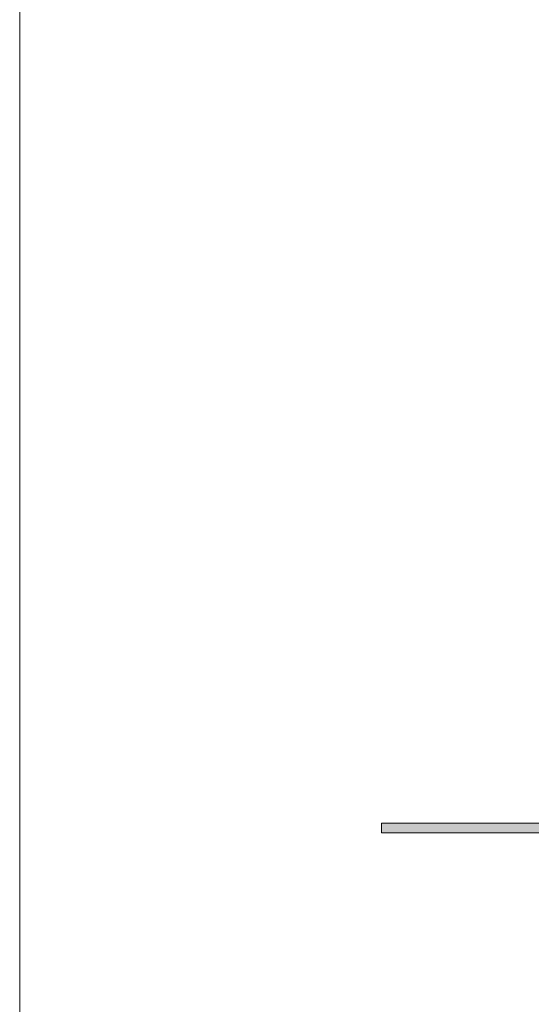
# Model space of a CAD drawing. Header units: millimetres. Extents: x 13115352 to 26511604, y 2875787 to 5794155.
# Tile 96 of 115: x 13250540 to 13253846, y 2887725 to 2894080. Entities that reach past the tile are written whole.
import ezdxf

# ---------------------------------------------------------------- set-up
doc = ezdxf.new("R2010")
doc.units = ezdxf.units.MM
doc.layers.get('0').update_dxf_attribs({"lineweight": 0})
doc.layers.add('CKD Equipments', color=5, linetype='Continuous', lineweight=0)
doc.layers.add('CT-WALL HATCH', color=250, linetype='Continuous')

msp = doc.modelspace()

# ---------------------------------------------------------------- hatches: boundary and pattern name
at = {"layer": 'CT-WALL HATCH'}
h = msp.add_hatch(color=6, dxfattribs=at)
h.dxf.hatch_style = 1
h.paths.add_polyline_path([(13254479.6, 2888830.9), (13254479.6, 2888766.8), (13254607.8, 2888862.9), (13254479.6, 2888959), (13254479.6, 2888895), (13252877.5, 2888895), (13252877.5, 2888830.9)])

# ---------------------------------------------------------------- linework, layer by layer
at = {"color": 3, "ltscale": 0.25}
msp.add_lwpolyline([(13293030, 2900504.5), (13250539.8, 2900504.5), (13250539.8, 2875787), (13293030, 2875787)], close=True, dxfattribs=at)
at = {"layer": 'CKD Equipments'}
for p, q in [((13254479.6, 2888895), (13252877.5, 2888895)), ((13252877.5, 2888895), (13252877.5, 2888830.9)), ((13252877.5, 2888830.9), (13254479.6, 2888830.9))]:
    msp.add_line(p, q, dxfattribs=at)

doc.saveas('drawing.dxf')
